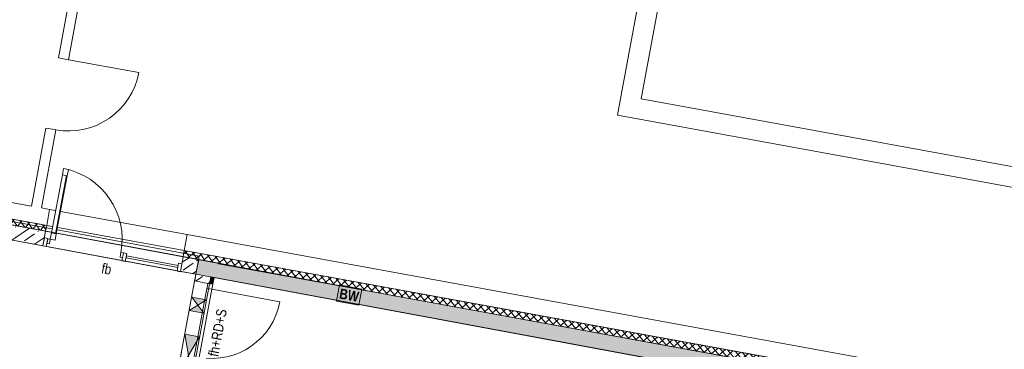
# Model space of a CAD drawing. Header units: metres. Extents: x -499360 to 60282433, y -11592314 to 5708004.
# Tile 69 of 128: x 32353354.16 to 32353368.67, y 5707940.48 to 5707945.34. Entities that reach past the tile are written whole.
import ezdxf

# ---------------------------------------------------------------- set-up
doc = ezdxf.new("R2010")
doc.units = ezdxf.units.M
doc.header["$LTSCALE"] = 0.75
doc.set_wipeout_variables(frame=1)
doc.header["$PDSIZE"] = 5
doc.linetypes.add('10417023$0$#9_Achse', pattern=[1.6, 0.00254, -1.59746])
doc.layers.get('0').update_dxf_attribs({"linetype": 'CONTINUOUS'})
for name, color, linetype, lineweight in [('10417023$0$#9_002_GES I Übersicht Erdgeschoss_1_101_Wand Aussen.A', 7, 'CONTINUOUS', 25), ('10417023$0$#9_002_GES I Übersicht Erdgeschoss_1_113_Türen.A', 7, 'CONTINUOUS', 25), ('10417023$0$#9_002_GES I Übersicht Erdgeschoss_1_202_Innenwandbekleidung.A', 7, 'CONTINUOUS', 25), ('10417023$0$#9_002_GES I Übersicht Erdgeschoss_1_607b_Brandschutz 1_100', 7, 'CONTINUOUS', 25), ('10417023$0$#9_002_GES I Übersicht Erdgeschoss_1_707_Bestandsgebäude', 7, 'CONTINUOUS', 25), ('10417023$0$#9_002_GES I Übersicht Erdgeschoss_1_Neubau_102_Wand Innen.A', 7, 'CONTINUOUS', 25), ('10417023$0$#9_002_GES I Übersicht Erdgeschoss_1_Neubau_104_Decken.A', 7, 'CONTINUOUS', 25), ('10417023$0$Keine', 7, 'CONTINUOUS', 13)]:
    doc.layers.add(name, color=color, linetype=linetype, lineweight=lineweight)
doc.styles.add('10417023$0$ARIAL NARROW', font='ARIALN.TTF')
doc.styles.add('10417023$0$Arial Narrow (bold)', font='ARIALNB.TTF')
pattern_1 = [(44.99999999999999, (0, 0), (-0.05656854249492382, 0.05656854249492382), []), (135.0000000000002, (0, 0), (0.05656854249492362, 0.056568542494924), [])]
pattern_2 = [(44.99999999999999, (0, 0), (-0.1697056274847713, 0.1697056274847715), []), (44.99999999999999, (-0.08485281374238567, 0.08485281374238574), (-0.1697056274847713, 0.1697056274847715), [0.18, -0.05999999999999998])]

# ---------------------------------------------------------------- blocks, each defined once
blk = doc.blocks.new('10417023$0$#9_MKO_LP5_ARC_GES_UP_00_002_P_G_modell (3D)')
at = {"layer": '10417023$0$#9_002_GES I Übersicht Erdgeschoss_1_101_Wand Aussen.A', "linetype": 'Continuous', "lineweight": 5, "true_color": 0xff0000}
h = blk.add_hatch(dxfattribs=at)
h.set_pattern_fill('#9_DÄMMUNG__HART_1_0001', color=1, style=0, pattern_type=2)
h.set_pattern_definition(pattern_1)
h.paths.add_polyline_path([(-32353458.81857218, -5707777.060263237), (-32353491.87815165, -5707777.151573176), (-32353491.87786302, -5707777.242828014), (-32353488.711808, -5707777.242914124), (-32353458.81857218, -5707777.160344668)])
h = blk.add_hatch(dxfattribs=at)
h.set_pattern_fill('#9_DÄMMUNG__HART_1_0001', color=1, style=0, pattern_type=2)
h.set_pattern_definition(pattern_1)
h.paths.add_polyline_path([(-32353493.93786301, -5707777.242828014), (-32353493.93786301, -5707777.15726206), (-32353499.57365668, -5707777.15726206), (-32353499.57365668, -5707777.242828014)])
at = {"layer": '10417023$0$#9_002_GES I Übersicht Erdgeschoss_1_202_Innenwandbekleidung.A', "linetype": 'Continuous', "lineweight": 0, "true_color": 0xff0000}
blk.add_hatch(color=1, dxfattribs=at).paths.add_polyline_path([(-32353491.42409519, -5707777.562827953), (-32353491.39409522, -5707777.562827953), (-32353491.37409519, -5707777.562827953), (-32353491.37409519, -5707777.462832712), (-32353491.42409519, -5707777.462832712)])
at = {"layer": '10417023$0$#9_002_GES I Übersicht Erdgeschoss_1_Neubau_102_Wand Innen.A', "linetype": 'Continuous', "lineweight": 5, "true_color": 0xff0000}
h = blk.add_hatch(dxfattribs=at)
h.set_pattern_fill('#9_BETON__STAHLBETON_0001', color=1, style=0, pattern_type=2)
h.set_pattern_definition(pattern_2)
h.paths.add_polyline_path([(-32353491.64409519, -5707777.242828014), (-32353491.64409519, -5707777.462828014), (-32353458.49420428, -5707777.462827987), (-32353458.49420428, -5707776.822683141), (-32353458.71420428, -5707776.821624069), (-32353458.71420428, -5707777.159982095), (-32353488.711808, -5707777.242914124)])
h = blk.add_hatch(dxfattribs=at)
h.set_pattern_fill('#9_BETON__STAHLBETON_0001', color=1, style=0, pattern_type=2)
h.set_pattern_definition(pattern_2)
h.paths.add_polyline_path([(-32353491.42409515, -5707777.462828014), (-32353491.64409519, -5707777.462828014), (-32353491.64409519, -5707777.562825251), (-32353491.42409515, -5707777.562825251)])
at = {"layer": '10417023$0$#9_002_GES I Übersicht Erdgeschoss_1_101_Wand Aussen.A', "color": 1, "linetype": 'Continuous', "lineweight": 18, "true_color": 0xff0000, "flags": 128}
for points in [[(-32353458.81857218, -5707777.060263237), (-32353491.87815165, -5707777.151573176), (-32353491.87786302, -5707777.242828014), (-32353488.711808, -5707777.242914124), (-32353458.81857218, -5707777.160344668)], [(-32353493.93786301, -5707777.242828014), (-32353499.57365668, -5707777.242828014), (-32353499.57365668, -5707777.15726206), (-32353493.93786301, -5707777.15726206)]]:
    blk.add_lwpolyline(points, close=True, dxfattribs=at)
at = {"layer": '10417023$0$#9_002_GES I Übersicht Erdgeschoss_1_202_Innenwandbekleidung.A', "color": 1, "linetype": 'Continuous', "lineweight": 13, "true_color": 0xff0000}
for p, q in [((-32353491.37409519, -5707777.462832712), (-32353491.42409519, -5707777.462832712)), ((-32353491.42409519, -5707777.462832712), (-32353491.42409519, -5707777.562827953)), ((-32353491.3940951, -5707777.562827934), (-32353491.42409514, -5707777.562827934)), ((-32353491.3940951, -5707777.562827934), (-32353491.42409514, -5707777.562827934)), ((-32353491.3940951, -5707777.562827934), (-32353491.37409507, -5707777.562827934)), ((-32353491.3940951, -5707777.562827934), (-32353491.37409507, -5707777.562827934)), ((-32353491.37409519, -5707777.562827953), (-32353491.37409519, -5707777.462832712))]:
    blk.add_line(p, q, dxfattribs=at)
at = {"layer": '10417023$0$#9_002_GES I Übersicht Erdgeschoss_1_607b_Brandschutz 1_100', "color": 1, "linetype": 'Continuous', "lineweight": 13, "true_color": 0xff0000}
for p, q in [((-32353489.20022794, -5707777.23150374), (-32353489.53772797, -5707777.23150374)), ((-32353489.53772797, -5707777.23150374), (-32353489.53772797, -5707777.474151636)), ((-32353489.20022794, -5707777.474151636), (-32353489.20022794, -5707777.23150374)), ((-32353489.53772797, -5707777.474151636), (-32353489.20022794, -5707777.474151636))]:
    blk.add_line(p, q, dxfattribs=at)
at = {"layer": '10417023$0$#9_002_GES I Übersicht Erdgeschoss_1_707_Bestandsgebäude', "color": 1, "linetype": 'Continuous', "lineweight": 13, "true_color": 0xff0000}
for p, q in [((-32353485.96916672, -5707768.718078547), (-32353485.96917711, -5707773.721994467)), ((-32353485.66917711, -5707773.721196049), (-32353485.66916804, -5707769.351188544)), ((-32353494.06678592, -5707774.696466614), (-32353494.07236439, -5707772.676731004)), ((-32353494.22104499, -5707773.154639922), (-32353494.21678535, -5707774.696880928)), ((-32353485.96917773, -5707774.021995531), (-32353485.96917711, -5707773.721994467)), ((-32353479.02917615, -5707773.703524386), (-32353485.66917711, -5707773.721196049)), ((-32353485.96917773, -5707774.021995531), (-32353474.36178793, -5707773.991103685)), ((-32353494.11678632, -5707774.696605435), (-32353494.21678499, -5707774.696881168)), ((-32353494.11678632, -5707774.696605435), (-32353494.21678499, -5707774.696881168)), ((-32353494.06678626, -5707774.696466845), (-32353494.11678632, -5707774.696605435)), ((-32353494.06678626, -5707774.696466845), (-32353494.11678632, -5707774.696605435)), ((-32353494.06678626, -5707774.696466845), (-32353494.11678632, -5707774.696605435)), ((-32353494.06678592, -5707774.69646667), (-32353493.01694239, -5707774.693566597)), ((-32353494.11388607, -5707775.746447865), (-32353494.21388619, -5707775.746725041)), ((-32353494.11388607, -5707775.746447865), (-32353494.21388619, -5707775.746725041)), ((-32353494.21388569, -5707775.746724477), (-32353494.21065062, -5707776.918014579)), ((-32353494.06388601, -5707775.74631072), (-32353494.11388607, -5707775.746447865)), ((-32353494.06388601, -5707775.74631072), (-32353494.11388607, -5707775.746447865)), ((-32353494.06388601, -5707775.74631072), (-32353494.11388607, -5707775.746447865)), ((-32353494.06065119, -5707776.917600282), (-32353494.06388627, -5707775.746310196)), ((-32353460.7276925, -5707776.825535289), (-32353491.87881452, -5707776.911574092)), ((-32353494.21065062, -5707776.918014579), (-32353499.27171133, -5707776.931993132)), ((-32353493.93852589, -5707776.917262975), (-32353494.06065119, -5707776.917600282)), ((-32353493.93852568, -5707776.917263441), (-32353491.87881488, -5707776.911574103)), ((-32353493.93852568, -5707776.917263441), (-32353493.93786306, -5707777.157262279)), ((-32353493.93852568, -5707776.917263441), (-32353493.93786306, -5707777.157262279)), ((-32353491.87881488, -5707776.911574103), (-32353491.87815225, -5707777.151572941)), ((-32353491.87881488, -5707776.911574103), (-32353491.87815225, -5707777.151572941)), ((-32353493.93786306, -5707777.157262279), (-32353491.87815225, -5707777.151572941)), ((-32353491.87815165, -5707777.151573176), (-32353460.72702961, -5707777.065534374)), ((-32353499.27364033, -5707777.171999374), (-32353494.20998774, -5707777.158013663)), ((-32353494.05998827, -5707777.157615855), (-32353494.2099877, -5707777.15803015)), ((-32353494.05998832, -5707777.157599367), (-32353493.93786301, -5707777.15726206))]:
    blk.add_line(p, q, dxfattribs=at)
blk.add_arc((-32353494.06678592, -5707774.696466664), 1.0498475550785, 270.1582498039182, 0.1582491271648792, dxfattribs=at)
at = {"layer": '10417023$0$#9_002_GES I Übersicht Erdgeschoss_1_707_Bestandsgebäude', "color": 1, "linetype": 'Continuous', "lineweight": 5, "true_color": 0xff0000, "transparency": 33554687}
for p in [(-32353494.06678592, -5707774.69646667), (-32353494.06388627, -5707775.746310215)]:
    blk.add_point(p, dxfattribs=at)
at = {"layer": '10417023$0$#9_002_GES I Übersicht Erdgeschoss_1_Neubau_102_Wand Innen.A', "color": 1, "linetype": 'Continuous', "lineweight": 18, "true_color": 0xff0000}
for p, q in [((-32353493.93786303, -5707777.242828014), (-32353494.84666597, -5707777.242828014)), ((-32353491.64409519, -5707777.242828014), (-32353491.877863, -5707777.242828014)), ((-32353491.64409519, -5707777.242828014), (-32353491.64409519, -5707777.462828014)), ((-32353488.711808, -5707777.242914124), (-32353491.64409519, -5707777.242828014)), ((-32353458.71420428, -5707777.159982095), (-32353488.711808, -5707777.242914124)), ((-32353491.44709502, -5707777.562825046), (-32353491.64409539, -5707777.562825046)), ((-32353491.64409519, -5707777.462828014), (-32353484.92409519, -5707777.462828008)), ((-32353491.64409519, -5707777.462828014), (-32353491.64409519, -5707777.562825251)), ((-32353491.42409519, -5707777.562825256), (-32353491.44709502, -5707777.562825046)), ((-32353491.42409519, -5707777.562825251), (-32353491.42409519, -5707777.462828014))]:
    blk.add_line(p, q, dxfattribs=at)
at = {"layer": '10417023$0$#9_002_GES I Übersicht Erdgeschoss_1_Neubau_102_Wand Innen.A', "color": 1, "linetype": 'Continuous', "lineweight": 13, "true_color": 0xff0000}
for p, q in [((-32353491.64409519, -5707777.242828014), (-32353491.64409519, -5707777.462828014)), ((-32353488.711808, -5707777.242914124), (-32353491.64409519, -5707777.242828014)), ((-32353462.40409519, -5707777.170183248), (-32353488.711808, -5707777.242914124)), ((-32353491.44709502, -5707777.562825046), (-32353491.64409539, -5707777.562825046)), ((-32353491.64409519, -5707777.462828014), (-32353462.40409519, -5707777.462827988)), ((-32353491.44709502, -5707777.562825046), (-32353491.44709502, -5707777.652825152)), ((-32353491.37409507, -5707777.562825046), (-32353491.44709502, -5707777.562825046)), ((-32353491.42409514, -5707777.562825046), (-32353491.44709502, -5707777.562825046)), ((-32353491.42409514, -5707777.562825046), (-32353491.44709502, -5707777.562825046)), ((-32353491.37409507, -5707777.637825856), (-32353491.37409507, -5707777.562825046)), ((-32353491.44709502, -5707777.652825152), (-32353491.44709502, -5707777.637825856)), ((-32353491.44709502, -5707777.637825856), (-32353491.37409507, -5707777.637825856)), ((-32353491.44709502, -5707778.657825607), (-32353491.44709502, -5707777.637825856)), ((-32353491.44709502, -5707777.637825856), (-32353491.37409507, -5707777.637825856)), ((-32353491.37409507, -5707777.637825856), (-32353491.37409507, -5707778.657825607)), ((-32353491.37409507, -5707777.637825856), (-32353490.35409532, -5707777.637825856)), ((-32353491.42409514, -5707778.007824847), (-32353491.64409539, -5707777.807824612)), ((-32353491.64409539, -5707778.007824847), (-32353491.42409514, -5707777.807824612)), ((-32353491.42409519, -5707777.807824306), (-32353491.64409518, -5707777.807824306)), ((-32353491.64409518, -5707778.007824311), (-32353491.42409519, -5707778.007824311)), ((-32353491.42409514, -5707778.96282813), (-32353491.64409539, -5707778.362827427)), ((-32353491.64409539, -5707778.96282813), (-32353491.42409514, -5707778.362827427)), ((-32353491.42409517, -5707778.362828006), (-32353491.64409518, -5707778.362828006))]:
    blk.add_line(p, q, dxfattribs=at)
at = {"layer": '10417023$0$#9_002_GES I Übersicht Erdgeschoss_1_Neubau_102_Wand Innen.A', "color": 1, "linetype": '10417023$0$#9_Achse', "lineweight": 13, "true_color": 0xff0000}
for p, q in [((-32353491.64409539, -5707778.732824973), (-32353491.64409539, -5707777.562825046)), ((-32353491.42409514, -5707778.732824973), (-32353491.42409514, -5707777.562825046))]:
    blk.add_line(p, q, dxfattribs=at)
at = {"layer": '10417023$0$#9_002_GES I Übersicht Erdgeschoss_1_Neubau_102_Wand Innen.A', "color": 1, "linetype": 'Continuous', "lineweight": 13, "true_color": 0xff0000}
blk.add_arc((-32353491.37409519, -5707777.637825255), 1.020000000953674, 270, 359.9999999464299, dxfattribs=at)
at = {"layer": '10417023$0$#9_002_GES I Übersicht Erdgeschoss_1_Neubau_102_Wand Innen.A', "color": 1, "linetype": 'Continuous', "lineweight": 5, "true_color": 0xff0000, "transparency": 33554687}
blk.add_point((-32353491.42409519, -5707777.562825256), dxfattribs=at)
blk.add_point((-32353491.42409519, -5707777.562825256), dxfattribs=at)
at = {"layer": '10417023$0$#9_002_GES I Übersicht Erdgeschoss_1_Neubau_102_Wand Innen.A', "color": 1, "linetype": 'Continuous', "true_color": 0xff0000}
for points in [[(-32353491.64409518, -5707777.807824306), (-32353491.53409519, -5707777.90782431), (-32353491.42409519, -5707777.807824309)], [(-32353491.64409518, -5707778.007824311), (-32353491.42409519, -5707778.007824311), (-32353491.53409519, -5707777.90782431)], [(-32353491.64409518, -5707778.362828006), (-32353491.53409517, -5707778.662827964), (-32353491.42409517, -5707778.362828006)]]:
    blk.add_solid(points, dxfattribs=at)
at = {"layer": '10417023$0$#9_002_GES I Übersicht Erdgeschoss_1_Neubau_104_Decken.A', "color": 1, "linetype": 'Continuous', "lineweight": 13, "true_color": 0xff0000, "flags": 128}
for points in [[(-32353499.24365664, -5707781.952985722), (-32353499.24365668, -5707777.242828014), (-32353491.34430819, -5707777.240905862), (-32353491.34429377, -5707777.249004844), (-32353488.711808, -5707777.242914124), (-32353474.36909785, -5707777.203502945), (-32353467.58052395, -5707777.184627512), (-32353458.71420428, -5707777.159975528), (-32353458.7142043, -5707776.82162203), (-32353452.08528951, -5707776.852814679), (-32353452.08528951, -5707777.242828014), (-32353452.08528951, -5707779.426313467), (-32353449.88417032, -5707779.426313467), (-32353449.88417032, -5707779.646313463), (-32353454.47117382, -5707779.646313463), (-32353454.47117382, -5707790.51957689), (-32353496.34426422, -5707790.51957689), (-32353496.34426422, -5707785.84991685), (-32353499.24365677, -5707785.84991685)], [(-32353491.64409519, -5707777.192828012), (-32353499.24365668, -5707777.192828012), (-32353499.24365668, -5707790.51957689), (-32353454.47117381, -5707790.51957689), (-32353454.47117381, -5707779.376313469), (-32353454.47117381, -5707776.841971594), (-32353458.7151397, -5707776.821626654), (-32353458.71420428, -5707777.159982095), (-32353462.62409527, -5707777.170791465), (-32353462.62409527, -5707788.759576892), (-32353491.64409519, -5707788.759576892)], [(-32353499.0236555, -5707781.780125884), (-32353494.84366712, -5707781.780125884), (-32353494.8439642, -5707781.129916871), (-32353493.14409523, -5707781.129916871), (-32353491.64409519, -5707781.129916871), (-32353491.64409519, -5707777.462828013), (-32353499.0236555, -5707777.462828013)], [(-32353484.71445275, -5707788.539576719), (-32353462.62409519, -5707788.539576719), (-32353462.62409519, -5707777.462827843), (-32353491.42409519, -5707777.462827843), (-32353491.42409519, -5707786.839576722), (-32353484.71445275, -5707786.839576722)]]:
    blk.add_lwpolyline(points, close=True, dxfattribs=at)
at = {"layer": '10417023$0$#9_002_GES I Übersicht Erdgeschoss_1_607b_Brandschutz 1_100', "color": 1, "true_color": 0xff0000, "char_height": 0.1502737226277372, "line_spacing_factor": 1.002187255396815}
for s, insert, attachment_point, style in [('BW ', (-32353489.36897803, -5707777.354240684), 5, '10417023$0$Arial Narrow (bold)'), ('fb ', (-32353493.02637054, -5707777.628043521), 4, '10417023$0$ARIAL NARROW')]:
    blk.add_mtext(s, dxfattribs=dict(at, insert=insert, attachment_point=attachment_point, style=style))
at = {"layer": '10417023$0$#9_002_GES I Übersicht Erdgeschoss_1_607b_Brandschutz 1_100', "color": 1, "true_color": 0xff0000, "insert": (-32353491.1727353, -5707778.607009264), "char_height": 0.1502737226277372, "attachment_point": 4, "rotation": 90, "line_spacing_factor": 1.002187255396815, "style": '10417023$0$ARIAL NARROW'}
blk.add_mtext('fh+RD+S ', dxfattribs=at)
at = {"color": 1, "linetype": 'Continuous', "lineweight": 5, "true_color": 0xff0000}
blk.add_wipeout([(-32353493.77666077, -5707777.252270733), (-32353493.77425565, -5707776.381474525), (-32353493.846255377, -5707776.381275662), (-32353493.84866049, -5707777.252071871)], dxfattribs=at).dxf.layer = '10417023$0$#9_002_GES I Übersicht Erdgeschoss_1_113_Türen.A'
at = {"layer": '10417023$0$#9_002_GES I Übersicht Erdgeschoss_1_113_Türen.A', "color": 1, "linetype": 'Continuous', "lineweight": 13, "true_color": 0xff0000}
for p, q in [((-32353493.84865983, -5707777.252072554), (-32353493.84625475, -5707776.381276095)), ((-32353493.78666034, -5707777.2522429), (-32353493.78425525, -5707776.381446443)), ((-32353493.77666032, -5707777.252270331), (-32353493.77425524, -5707776.381473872))]:
    blk.add_line(p, q, dxfattribs=at)
at = {"layer": '10417023$0$#9_002_GES I Übersicht Erdgeschoss_1_113_Türen.A', "color": 1, "linetype": 'Continuous', "lineweight": 13, "true_color": 0xff0000, "flags": 128}
blk.add_lwpolyline([(-32353493.77666078, -5707777.252270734), (-32353493.77425566, -5707776.381474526), (-32353493.84625538, -5707776.381275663), (-32353493.8486605, -5707777.252071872)], close=True, dxfattribs=at)
at = {"layer": '10417023$0$#9_002_GES I Übersicht Erdgeschoss_1_113_Türen.A', "color": 1, "linetype": 'Continuous', "lineweight": 13, "true_color": 0xff0000}
blk.add_arc((-32353493.84892014, -5707777.346071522), 1.058799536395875, 359.8417509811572, 89.8417501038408, dxfattribs=at)
at = {"color": 1, "linetype": 'Continuous', "lineweight": 5, "true_color": 0xff0000}
for points in [[(-32353493.774255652, -5707776.381474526), (-32353493.773996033, -5707776.287474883), (-32353493.845995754, -5707776.287276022), (-32353493.84625538, -5707776.381275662)], [(-32353493.7769204, -5707777.346270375), (-32353493.776660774, -5707777.252270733), (-32353493.848660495, -5707777.252071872), (-32353493.84892012, -5707777.346071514)], [(-32353492.752323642, -5707777.421100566), (-32353492.75212478, -5707777.34910084), (-32353492.790124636, -5707777.348995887), (-32353492.790323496, -5707777.420995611)]]:
    blk.add_wipeout(points, dxfattribs=at).dxf.layer = '10417023$0$#9_002_GES I Übersicht Erdgeschoss_1_113_Türen.A'
at = {"layer": '10417023$0$#9_002_GES I Übersicht Erdgeschoss_1_113_Türen.A', "color": 1, "linetype": 'Continuous', "lineweight": 13, "true_color": 0xff0000, "flags": 128}
for points in [[(-32353493.77425566, -5707776.381474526), (-32353493.77399603, -5707776.287474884), (-32353493.84599576, -5707776.287276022), (-32353493.84625538, -5707776.381275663)], [(-32353493.7769204, -5707777.346270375), (-32353493.77666078, -5707777.252270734), (-32353493.8486605, -5707777.252071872), (-32353493.84892013, -5707777.346071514)], [(-32353492.75232365, -5707777.421100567), (-32353492.7903235, -5707777.420995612), (-32353492.79012464, -5707777.348995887), (-32353492.75212479, -5707777.349100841)]]:
    blk.add_lwpolyline(points, close=True, dxfattribs=at)
at = {"layer": '10417023$0$#9_002_GES I Übersicht Erdgeschoss_1_Neubau_102_Wand Innen.A', "color": 1, "linetype": 'Continuous', "lineweight": 13, "true_color": 0xff0000}
blk.add_line((-32353493.93786306, -5707777.242827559), (-32353491.87786353, -5707777.242827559), dxfattribs=at)
at = {"color": 1, "linetype": 'Continuous', "lineweight": 5, "true_color": 0xff0000}
for points in [[(-32353493.88691998, -5707777.345966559), (-32353493.887118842, -5707777.417966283), (-32353493.84911899, -5707777.418071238), (-32353493.848920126, -5707777.346071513)], [(-32353492.70229622, -5707777.411238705), (-32353491.927379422, -5707777.413379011), (-32353491.927296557, -5707777.383379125), (-32353492.70221336, -5707777.381238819)]]:
    blk.add_wipeout(points, dxfattribs=at).dxf.layer = '10417023$0$#9_002_GES I Übersicht Erdgeschoss_1_113_Türen.A'
at = {"layer": '10417023$0$#9_002_GES I Übersicht Erdgeschoss_1_113_Türen.A', "color": 1, "linetype": 'Continuous', "lineweight": 13, "true_color": 0xff0000, "flags": 128}
for points in [[(-32353493.88691998, -5707777.345966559), (-32353493.84892013, -5707777.346071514), (-32353493.84911899, -5707777.418071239), (-32353493.88711885, -5707777.417966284)], [(-32353492.70229622, -5707777.411238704), (-32353492.70221336, -5707777.381238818), (-32353491.92729655, -5707777.383379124), (-32353491.92737941, -5707777.413379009)]]:
    blk.add_lwpolyline(points, close=True, dxfattribs=at)
at = {"color": 1, "linetype": 'Continuous', "lineweight": 5, "true_color": 0xff0000}
for points in [[(-32353493.887243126, -5707777.4629661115), (-32353493.88691169, -5707777.342966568), (-32353493.936911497, -5707777.342828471), (-32353493.937242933, -5707777.462828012)], [(-32353492.702448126, -5707777.466238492), (-32353492.702116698, -5707777.346238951), (-32353492.752116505, -5707777.346100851), (-32353492.75244794, -5707777.466100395)], [(-32353491.877531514, -5707777.468516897), (-32353491.87720008, -5707777.348517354), (-32353491.927199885, -5707777.348379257), (-32353491.92753132, -5707777.468378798)]]:
    blk.add_wipeout(points, dxfattribs=at).dxf.layer = '10417023$0$#9_002_GES I Übersicht Erdgeschoss_1_113_Türen.A'
at = {"layer": '10417023$0$#9_002_GES I Übersicht Erdgeschoss_1_Neubau_102_Wand Innen.A', "linetype": 'Continuous', "lineweight": 5, "true_color": 0xff0000}
h = blk.add_hatch(dxfattribs=at)
h.set_pattern_fill('#9_BETON__STAHLBETON_0001', color=1, style=0, pattern_type=2)
h.set_pattern_definition(pattern_2)
h.paths.add_polyline_path([(-32353499.02365668, -5707777.462828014), (-32353493.93786303, -5707777.462828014), (-32353493.93786303, -5707777.242828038), (-32353499.02365668, -5707777.242828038)])
h = blk.add_hatch(dxfattribs=at)
h.set_pattern_fill('#9_BETON__STAHLBETON_0001', color=1, style=0, pattern_type=2)
h.set_pattern_definition(pattern_2)
h.paths.add_polyline_path([(-32353491.877863, -5707777.242828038), (-32353491.877863, -5707777.462828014), (-32353491.64409519, -5707777.462828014), (-32353491.64409519, -5707777.242828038)])
at = {"layer": '10417023$0$#9_002_GES I Übersicht Erdgeschoss_1_113_Türen.A', "color": 1, "linetype": 'Continuous', "lineweight": 13, "true_color": 0xff0000, "flags": 128}
for points in [[(-32353493.88724313, -5707777.462966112), (-32353493.93724294, -5707777.462828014), (-32353493.93691151, -5707777.342828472), (-32353493.8869117, -5707777.34296657)], [(-32353492.70244813, -5707777.466238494), (-32353492.75244794, -5707777.466100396), (-32353492.7521165, -5707777.346100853), (-32353492.70211669, -5707777.346238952)], [(-32353491.87753151, -5707777.468516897), (-32353491.92753132, -5707777.468378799), (-32353491.92719989, -5707777.348379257), (-32353491.87720008, -5707777.348517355)]]:
    blk.add_lwpolyline(points, close=True, dxfattribs=at)
at = {"layer": '10417023$0$#9_002_GES I Übersicht Erdgeschoss_1_Neubau_102_Wand Innen.A', "color": 1, "linetype": 'Continuous', "lineweight": 18, "true_color": 0xff0000}
for p, q in [((-32353493.93786306, -5707777.462827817), (-32353493.93786306, -5707777.242827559)), ((-32353491.87786353, -5707777.462827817), (-32353491.87786353, -5707777.242827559)), ((-32353494.64365668, -5707777.462828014), (-32353493.93786303, -5707777.462828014)), ((-32353491.877863, -5707777.462828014), (-32353491.64409519, -5707777.462828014))]:
    blk.add_line(p, q, dxfattribs=at)
at = {"layer": '10417023$0$#9_002_GES I Übersicht Erdgeschoss_1_Neubau_102_Wand Innen.A', "color": 1, "linetype": 'Continuous', "lineweight": 13, "true_color": 0xff0000}
for p, q in [((-32353493.93786306, -5707777.462827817), (-32353493.93786306, -5707777.242827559)), ((-32353491.87786353, -5707777.462827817), (-32353491.87786353, -5707777.242827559)), ((-32353493.93786306, -5707777.462827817), (-32353491.87786353, -5707777.462827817))]:
    blk.add_line(p, q, dxfattribs=at)
blk = doc.blocks.new('10417023$0$2_MKO_LP5_LAN_GES_UP_00_002_V_A (3D)')
at = {"layer": '10417023$0$Keine'}
blk.add_blockref('10417023$0$#9_MKO_LP5_ARC_GES_UP_00_002_P_G_modell (3D)', (0, 0), dxfattribs=at)
blk = doc.blocks.new('10417023')
at = {"layer": '10417023$0$Keine', "rotation": 349.4819372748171}
blk.add_blockref('10417023$0$2_MKO_LP5_LAN_GES_UP_00_002_V_A (3D)', (65205154.93137175, 5413829.557758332), dxfattribs=at)

msp = doc.modelspace()

# ---------------------------------------------------------------- block references
msp.add_blockref('10417023', (0, 0))

doc.saveas('drawing.dxf')
